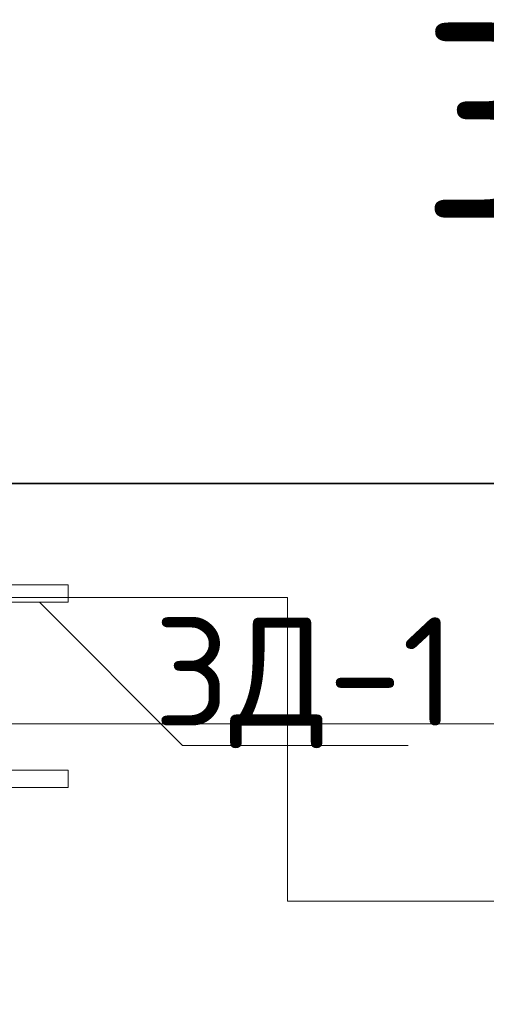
# Model space of a CAD drawing. Header units: metres. Extents: x -38 to 100, y -15 to 21.
# Tile 233 of 246: x 74.773 to 74.934, y 12.879 to 13.22. Entities that reach past the tile are written whole.
import ezdxf

# ---------------------------------------------------------------- set-up
doc = ezdxf.new("R2010")
doc.units = ezdxf.units.M
for name, color, linetype, lineweight in [('XR$3$Перекрытие_ Сборный элемент', 7, 'Continuous', 35), ('XR$3$Текст_ общее_1', 7, 'Continuous', 13), ('XR$4$Перекрытие_ Сборный элемент', 7, 'Continuous', 35), ('XR$4$Текст_ общее_1', 7, 'Continuous', 13), ('XR$5$Текст_ примечание', 7, 'Continuous', 13), ('XR$6$Перекрытие_ Сборный элемент', 7, 'Continuous', 35), ('XR$6$Текст_ общее_1', 7, 'Continuous', 13), ('XR$7$Текст_ примечание', 7, 'Continuous', 13)]:
    doc.layers.add(name, color=color, linetype=linetype, lineweight=lineweight)
doc.styles.add('ISOCPEUR', font='txt')
pattern_1 = [(0, (0.21, 0.21), (0.105, 0.105), [0.105, -0.105]), (90, (0.21, 0.21), (-0.105, 0.105), [0.105, -0.105])]

# ---------------------------------------------------------------- blocks, each defined once
blk = doc.blocks.new('СЛОЖНЫЙ_ОБЪЕКТ_38')
at = {"layer": 'XR$3$Перекрытие_ Сборный элемент', "color": 7, "linetype": 'Continuous', "lineweight": 13, "transparency": 33554687}
for points in [[(74.68936, 12.93949), (74.68936, 13.03949), (74.67936, 13.03949), (74.67936, 12.93949), (74.68936, 12.93949)], [(74.68936, 13.02449), (74.68936, 13.01849), (74.78936, 13.01849), (74.78936, 13.02449), (74.68936, 13.02449)], [(74.68936, 12.95449), (74.68936, 12.96049), (74.78936, 12.96049), (74.78936, 12.95449), (74.68936, 12.95449)]]:
    blk.add_lwpolyline(points, close=True, dxfattribs=at)
blk = doc.blocks.new('СЛОЖНЫЙ_ОБЪЕКТ_79')
at = {"layer": 'XR$4$Перекрытие_ Сборный элемент', "color": 7, "linetype": 'Continuous', "lineweight": 13, "transparency": 33554687}
for points in [[(74.68936, 12.93949), (74.68936, 13.03949), (74.67936, 13.03949), (74.67936, 12.93949), (74.68936, 12.93949)], [(74.68936, 13.02449), (74.68936, 13.01849), (74.78936, 13.01849), (74.78936, 13.02449), (74.68936, 13.02449)], [(74.68936, 12.95449), (74.68936, 12.96049), (74.78936, 12.96049), (74.78936, 12.95449), (74.68936, 12.95449)]]:
    blk.add_lwpolyline(points, close=True, dxfattribs=at)
blk = doc.blocks.new('СЛОЖНЫЙ_ОБЪЕКТ_122')
at = {"layer": 'XR$6$Перекрытие_ Сборный элемент', "color": 7, "linetype": 'Continuous', "lineweight": 13, "transparency": 33554687}
for points in [[(74.68936, 12.93949), (74.68936, 13.03949), (74.67936, 13.03949), (74.67936, 12.93949), (74.68936, 12.93949)], [(74.68936, 13.02449), (74.68936, 13.01849), (74.78936, 13.01849), (74.78936, 13.02449), (74.68936, 13.02449)], [(74.68936, 12.95449), (74.68936, 12.96049), (74.78936, 12.96049), (74.78936, 12.95449), (74.68936, 12.95449)]]:
    blk.add_lwpolyline(points, close=True, dxfattribs=at)

msp = doc.modelspace()

# ---------------------------------------------------------------- hatches: boundary and pattern name
at = {"linetype": 'Continuous', "lineweight": 13, "transparency": 33554687}
h = msp.add_hatch(dxfattribs=at)
h.set_pattern_fill('____', scale=0.105, style=0, pattern_type=2)
h.set_pattern_definition(pattern_1)
h.paths.add_polyline_path([(74.67936, 12.93949), (74.59936, 12.89949), (74.59936, 12.69949), (74.89936, 12.69949), (74.89936, 12.85949), (75.22301, 12.85949), (75.22301, 13.05949), (74.67936, 13.05949)], flags=0)
h = msp.add_hatch(dxfattribs=at)
h.set_pattern_fill('____', scale=0.105, style=0, pattern_type=2)
h.set_pattern_definition(pattern_1)
h.paths.add_polyline_path([(74.67936, 12.93949), (74.59936, 12.89949), (74.59936, 12.69949), (74.89936, 12.69949), (74.89936, 12.85949), (75.22301, 12.85949), (75.22301, 13.05949), (74.67936, 13.05949)], flags=0)
h = msp.add_hatch(dxfattribs=at)
h.set_pattern_fill('____', scale=0.105, style=0, pattern_type=2)
h.set_pattern_definition(pattern_1)
h.paths.add_polyline_path([(74.67936, 12.93949), (74.59936, 12.89949), (74.59936, 12.69949), (74.89936, 12.69949), (74.89936, 12.85949), (75.22301, 12.85949), (75.22301, 13.05949), (74.67936, 13.05949)], flags=0)

# ---------------------------------------------------------------- linework, layer by layer
at = {"color": 7, "linetype": 'Continuous', "lineweight": 35, "transparency": 33554687}
msp.add_line((75.22301, 13.05949), (74.67936, 13.05949), dxfattribs=at)
msp.add_line((75.22301, 13.05949), (74.67936, 13.05949), dxfattribs=at)
msp.add_line((75.22301, 13.05949), (74.67936, 13.05949), dxfattribs=at)
at = {"color": 7, "linetype": 'Continuous', "lineweight": 13, "transparency": 33554687}
msp.add_lwpolyline([(74.77937, 13.01849), (74.82886, 12.96899), (74.90673, 12.96899)], dxfattribs=at)
msp.add_lwpolyline([(74.77937, 13.01849), (74.82886, 12.96899), (74.90673, 12.96899)], dxfattribs=at)
msp.add_lwpolyline([(74.77937, 13.01849), (74.82886, 12.96899), (74.90673, 12.96899)], dxfattribs=at)
at = {"layer": 'XR$5$Текст_ примечание', "color": 7, "linetype": 'Continuous', "lineweight": 13, "transparency": 33554687}
msp.add_line((88.97573, 12.97641), (70.47573, 12.97641), dxfattribs=at)
at = {"layer": 'XR$7$Текст_ примечание', "color": 7, "linetype": 'Continuous', "lineweight": 13, "transparency": 33554687}
msp.add_line((88.97573, 12.97641), (70.47573, 12.97641), dxfattribs=at)

# ---------------------------------------------------------------- block references
at = {"layer": 'XR$3$Перекрытие_ Сборный элемент', "color": 7, "linetype": 'Continuous', "lineweight": 13, "transparency": 33554687}
msp.add_blockref('СЛОЖНЫЙ_ОБЪЕКТ_38', (0, 0), dxfattribs=at)
at = {"layer": 'XR$4$Перекрытие_ Сборный элемент', "color": 7, "linetype": 'Continuous', "lineweight": 13, "transparency": 33554687}
msp.add_blockref('СЛОЖНЫЙ_ОБЪЕКТ_79', (0, 0), dxfattribs=at)
at = {"layer": 'XR$6$Перекрытие_ Сборный элемент', "color": 7, "linetype": 'Continuous', "lineweight": 13, "transparency": 33554687}
msp.add_blockref('СЛОЖНЫЙ_ОБЪЕКТ_122', (0, 0), dxfattribs=at)

# ---------------------------------------------------------------- texts
at = {"color": 7, "linetype": 'Continuous', "lineweight": 50, "transparency": 33554687, "insert": (74.98153, 13.18495), "char_height": 0.0675, "width": 0.1725652, "attachment_point": 5, "style": 'ISOCPEUR'}
msp.add_mtext('\\A1;{\\fISOCPEUR|i0|b0;\\H0.067500;\\W1.000000;\\C7;3-3}\\P', dxfattribs=at)
msp.add_mtext('\\A1;{\\fISOCPEUR|i0|b0;\\H0.067500;\\W1.000000;\\C7;3-3}\\P', dxfattribs=at)
msp.add_mtext('\\A1;{\\fISOCPEUR|i0|b0;\\H0.067500;\\W1.000000;\\C7;3-3}\\P', dxfattribs=at)
at = {"layer": 'XR$3$Текст_ общее_1', "color": 7, "linetype": 'Continuous', "lineweight": 13, "transparency": 33554687, "insert": (74.87111, 12.99065), "char_height": 0.0375, "width": 0.1233173, "attachment_point": 5, "style": 'ISOCPEUR'}
msp.add_mtext('\\A1;{\\fISOCPEUR|i0|b0;\\H0.037500;\\W1.000000;\\C7;ЗД-1}\\P', dxfattribs=at)
at = {"layer": 'XR$4$Текст_ общее_1', "color": 7, "linetype": 'Continuous', "lineweight": 13, "transparency": 33554687, "insert": (74.87111, 12.99065), "char_height": 0.0375, "width": 0.1233173, "attachment_point": 5, "style": 'ISOCPEUR'}
msp.add_mtext('\\A1;{\\fISOCPEUR|i0|b0;\\H0.037500;\\W1.000000;\\C7;ЗД-1}\\P', dxfattribs=at)
at = {"layer": 'XR$6$Текст_ общее_1', "color": 7, "linetype": 'Continuous', "lineweight": 13, "transparency": 33554687, "insert": (74.87111, 12.99065), "char_height": 0.0375, "width": 0.1233173, "attachment_point": 5, "style": 'ISOCPEUR'}
msp.add_mtext('\\A1;{\\fISOCPEUR|i0|b0;\\H0.037500;\\W1.000000;\\C7;ЗД-1}\\P', dxfattribs=at)

doc.saveas('drawing.dxf')
